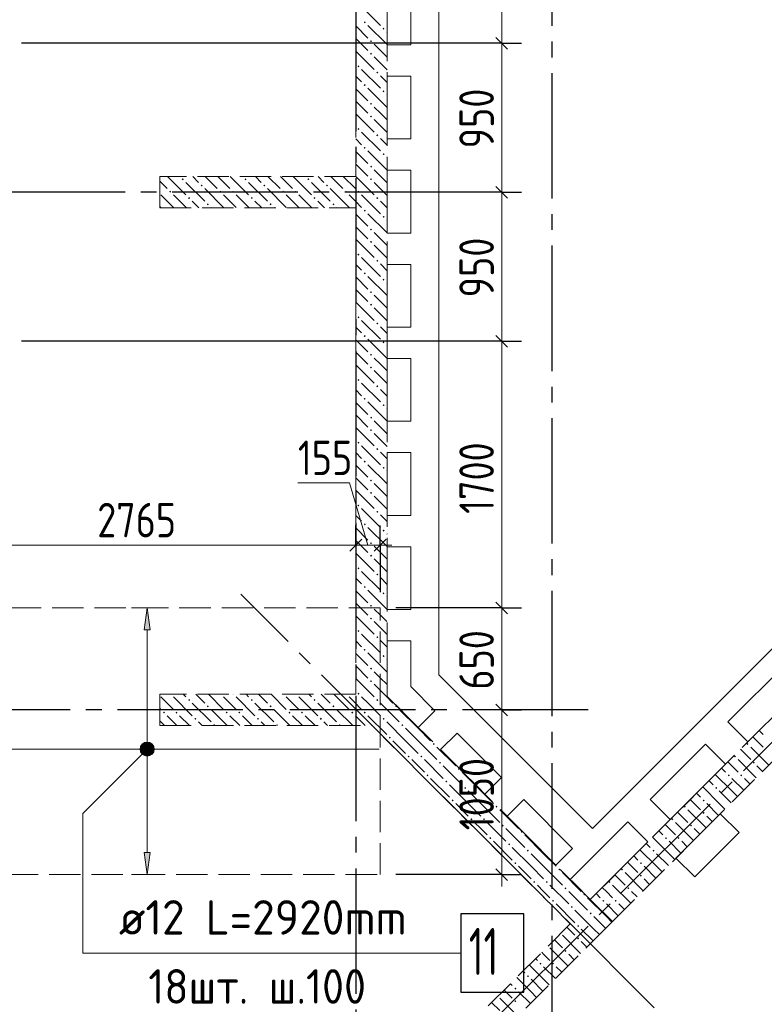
# Model space of a CAD drawing. Header units: millimetres. Extents: x 0 to 43617, y 0 to 59400.
# Tile 23 of 36: x 19681 to 24428, y 30553 to 36830. Entities that reach past the tile are written whole.
import ezdxf

# ---------------------------------------------------------------- set-up
doc = ezdxf.new("R2010")
doc.units = ezdxf.units.MM
doc.linetypes.add('______2', pattern=[270, 200, -70])
doc.linetypes.add('______5', pattern=[1100, 800, -100, 100, -100])
for name, color, linetype, lineweight in [('Standard', 7, 'Continuous', 25), ('ДОП Верх по У', 7, 'Continuous', 25), ('Оси', 40, '______5', 18), ('Позиционная метка номер позиции', 7, 'Continuous', 13), ('Примечания', 7, 'Continuous', 25)]:
    doc.layers.add(name, color=color, linetype=linetype, lineweight=lineweight)
doc.layers.add('ЖБ Перекрытие верхний уровень', color=7, linetype='Continuous', lineweight=25, true_color=0xe0e0ff)
doc.layers.add('ЖБ Стена верхний уровень', color=7, linetype='Continuous', lineweight=25, true_color=0x006e00)
doc.styles.add('GOST 2.304-81', font='txt')
doc.styles.add('ISOCPEUR', font='txt')

msp = doc.modelspace()

# ---------------------------------------------------------------- hatches: boundary and pattern name
at = {"layer": 'ДОП Верх по У', "linetype": 'Continuous', "lineweight": 13, "transparency": 33554687}
for points in [[(20514, 32940), (20494, 33080), (20474, 32940)], [(20461.7, 32198.7), (20526.2, 32198.7), (20512.7, 32212.2)], [(20461.7, 32198.7), (20512.7, 32212.2), (20475.3, 32212.2)], [(20475.3, 32212.2), (20512.7, 32212.2), (20494, 32217.5)], [(20456.5, 32180), (20531.5, 32180), (20526.2, 32198.7)], [(20456.5, 32180), (20526.2, 32198.7), (20461.7, 32198.7)], [(20461.7, 32161.2), (20531.5, 32180), (20456.5, 32180)], [(20461.7, 32161.2), (20526.2, 32161.2), (20531.5, 32180)], [(20475.3, 32147.8), (20526.2, 32161.2), (20461.7, 32161.2)], [(20475.3, 32147.8), (20512.7, 32147.8), (20526.2, 32161.2)], [(20512.7, 32147.8), (20475.3, 32147.8), (20494, 32142.5)]]:
    msp.add_hatch(color=7, dxfattribs=at).paths.add_polyline_path(points)
msp.add_hatch(color=7, dxfattribs=at).paths.add_polyline_path([(20514, 31520), (20494, 31380), (20474, 31520)], flags=16)
at = {"layer": 'ЖБ Стена верхний уровень', "linetype": 'Continuous', "lineweight": 18, "transparency": 33554687}
for points in [[(21874.5, 36813.1), (21881, 36819.6), (21887.5, 36813.1), (21881, 36806.6)], [(21994.5, 36773.1), (22001, 36779.6), (22007.5, 36773.1), (22001, 36766.6)], [(21914.5, 36693.1), (21921, 36699.6), (21927.4, 36693.1), (21921, 36686.6)], [(21914.5, 36613.1), (21921, 36619.6), (21927.4, 36613.1), (21921, 36606.6)], [(21834.5, 36533.1), (21840.9, 36539.6), (21847.4, 36533.1), (21840.9, 36526.6)], [(21954.4, 36493.1), (21960.9, 36499.6), (21967.4, 36493.1), (21960.9, 36486.6)], [(21874.5, 36413.1), (21881, 36419.6), (21887.5, 36413.1), (21881, 36406.6)], [(21994.5, 36373.1), (22001, 36379.6), (22007.5, 36373.1), (22001, 36366.6)], [(21914.5, 36293.1), (21921, 36299.6), (21927.4, 36293.1), (21921, 36286.6)], [(21914.5, 36213.1), (21921, 36219.6), (21927.4, 36213.1), (21921, 36206.6)], [(21834.5, 36133.1), (21840.9, 36139.6), (21847.4, 36133.1), (21840.9, 36126.6)], [(21954.4, 36093.1), (21960.9, 36099.6), (21967.4, 36093.1), (21960.9, 36086.6)], [(21874.5, 36013.1), (21881, 36019.6), (21887.5, 36013.1), (21881, 36006.6)], [(21994.5, 35973.1), (22001, 35979.6), (22007.5, 35973.1), (22001, 35966.6)], [(21914.5, 35893.1), (21921, 35899.6), (21927.4, 35893.1), (21921, 35886.6)], [(20714.5, 35813.1), (20721, 35819.6), (20727.4, 35813.1), (20721, 35806.6)], [(20834.5, 35773.1), (20840.9, 35779.6), (20847.4, 35773.1), (20840.9, 35766.6)], [(21114.5, 35813.1), (21121, 35819.6), (21127.4, 35813.1), (21121, 35806.6)], [(21234.5, 35773.1), (21240.9, 35779.6), (21247.4, 35773.1), (21240.9, 35766.6)], [(21514.5, 35813.1), (21521, 35819.6), (21527.4, 35813.1), (21521, 35806.6)], [(21634.5, 35773.1), (21640.9, 35779.6), (21647.4, 35773.1), (21640.9, 35766.6)], [(21914.5, 35813.1), (21921, 35819.6), (21927.4, 35813.1), (21921, 35806.6)], [(20634.5, 35733.1), (20640.9, 35739.6), (20647.4, 35733.1), (20640.9, 35726.6)], [(20954.4, 35733.1), (20960.9, 35739.6), (20967.4, 35733.1), (20960.9, 35726.6)], [(21034.5, 35733.1), (21040.9, 35739.6), (21047.4, 35733.1), (21040.9, 35726.6)], [(21354.4, 35733.1), (21360.9, 35739.6), (21367.4, 35733.1), (21360.9, 35726.6)], [(21434.5, 35733.1), (21440.9, 35739.6), (21447.4, 35733.1), (21440.9, 35726.6)], [(21754.4, 35733.1), (21760.9, 35739.6), (21767.4, 35733.1), (21760.9, 35726.6)], [(21834.5, 35733.1), (21840.9, 35739.6), (21847.4, 35733.1), (21840.9, 35726.6)], [(20754.4, 35693.1), (20760.9, 35699.6), (20767.4, 35693.1), (20760.9, 35686.6)], [(20874.5, 35653.1), (20881, 35659.6), (20887.5, 35653.1), (20881, 35646.6)], [(21154.4, 35693.1), (21160.9, 35699.6), (21167.4, 35693.1), (21160.9, 35686.6)], [(21274.5, 35653.1), (21281, 35659.6), (21287.5, 35653.1), (21281, 35646.6)], [(21554.4, 35693.1), (21560.9, 35699.6), (21567.4, 35693.1), (21560.9, 35686.6)], [(21674.5, 35653.1), (21681, 35659.6), (21687.5, 35653.1), (21681, 35646.6)], [(21954.4, 35693.1), (21960.9, 35699.6), (21967.4, 35693.1), (21960.9, 35686.6)], [(21874.5, 35613.1), (21881, 35619.6), (21887.5, 35613.1), (21881, 35606.6)], [(21994.5, 35573.1), (22001, 35579.6), (22007.5, 35573.1), (22001, 35566.6)], [(21914.5, 35493.1), (21921, 35499.6), (21927.4, 35493.1), (21921, 35486.6)], [(21914.5, 35413.1), (21921, 35419.6), (21927.4, 35413.1), (21921, 35406.6)], [(21834.5, 35333.1), (21840.9, 35339.6), (21847.4, 35333.1), (21840.9, 35326.6)], [(21954.4, 35293.1), (21960.9, 35299.6), (21967.4, 35293.1), (21960.9, 35286.6)], [(21874.5, 35213.1), (21881, 35219.6), (21887.5, 35213.1), (21881, 35206.6)], [(21994.5, 35173.1), (22001, 35179.6), (22007.5, 35173.1), (22001, 35166.6)], [(21914.5, 35093.1), (21921, 35099.6), (21927.4, 35093.1), (21921, 35086.6)], [(21914.5, 35013.1), (21921, 35019.6), (21927.4, 35013.1), (21921, 35006.6)], [(21834.5, 34933.1), (21840.9, 34939.6), (21847.4, 34933.1), (21840.9, 34926.6)], [(21954.4, 34893.1), (21960.9, 34899.6), (21967.4, 34893.1), (21960.9, 34886.6)], [(21874.5, 34813.1), (21881, 34819.6), (21887.5, 34813.1), (21881, 34806.6)], [(21994.5, 34773.1), (22001, 34779.6), (22007.5, 34773.1), (22001, 34766.6)], [(21914.5, 34693.1), (21921, 34699.6), (21927.4, 34693.1), (21921, 34686.6)], [(21914.5, 34613.1), (21921, 34619.6), (21927.4, 34613.1), (21921, 34606.6)], [(21834.5, 34533.1), (21840.9, 34539.6), (21847.4, 34533.1), (21840.9, 34526.6)], [(21954.4, 34493.1), (21960.9, 34499.6), (21967.4, 34493.1), (21960.9, 34486.6)], [(21874.5, 34413.1), (21881, 34419.6), (21887.5, 34413.1), (21881, 34406.6)], [(21994.5, 34373.1), (22001, 34379.6), (22007.5, 34373.1), (22001, 34366.6)], [(21914.5, 34293.1), (21921, 34299.6), (21927.4, 34293.1), (21921, 34286.6)], [(21914.5, 34213.1), (21921, 34219.6), (21927.4, 34213.1), (21921, 34206.6)], [(21834.5, 34133.1), (21840.9, 34139.6), (21847.4, 34133.1), (21840.9, 34126.6)], [(21954.4, 34093.1), (21960.9, 34099.6), (21967.4, 34093.1), (21960.9, 34086.6)], [(21874.5, 34013.1), (21881, 34019.6), (21887.5, 34013.1), (21881, 34006.6)], [(21994.5, 33973.1), (22001, 33979.6), (22007.5, 33973.1), (22001, 33966.6)], [(21914.5, 33893.1), (21921, 33899.6), (21927.4, 33893.1), (21921, 33886.6)], [(21914.5, 33813.1), (21921, 33819.6), (21927.4, 33813.1), (21921, 33806.6)], [(21834.5, 33733.1), (21840.9, 33739.6), (21847.4, 33733.1), (21840.9, 33726.6)], [(21954.4, 33693.1), (21960.9, 33699.6), (21967.4, 33693.1), (21960.9, 33686.6)], [(21874.5, 33613.1), (21881, 33619.6), (21887.5, 33613.1), (21881, 33606.6)], [(21994.5, 33573.1), (22001, 33579.6), (22007.5, 33573.1), (22001, 33566.6)], [(21914.5, 33493.1), (21921, 33499.6), (21927.4, 33493.1), (21921, 33486.6)], [(21914.5, 33413.1), (21921, 33419.6), (21927.4, 33413.1), (21921, 33406.6)], [(21834.5, 33333.1), (21840.9, 33339.6), (21847.4, 33333.1), (21840.9, 33326.6)], [(21954.4, 33293.1), (21960.9, 33299.6), (21967.4, 33293.1), (21960.9, 33286.6)], [(21874.5, 33213.1), (21881, 33219.6), (21887.5, 33213.1), (21881, 33206.6)], [(21994.5, 33173.1), (22001, 33179.6), (22007.5, 33173.1), (22001, 33166.6)], [(21914.5, 33093.1), (21921, 33099.6), (21927.4, 33093.1), (21921, 33086.6)], [(21914.5, 33013.1), (21921, 33019.6), (21927.4, 33013.1), (21921, 33006.6)], [(21834.5, 32933.1), (21840.9, 32939.6), (21847.4, 32933.1), (21840.9, 32926.6)], [(21954.4, 32893.1), (21960.9, 32899.6), (21967.4, 32893.1), (21960.9, 32886.6)], [(21874.5, 32813.1), (21881, 32819.6), (21887.5, 32813.1), (21881, 32806.6)], [(21994.5, 32773.1), (22001, 32779.6), (22007.5, 32773.1), (22001, 32766.6)], [(21914.5, 32693.1), (21921, 32699.6), (21927.4, 32693.1), (21921, 32686.6)], [(21914.5, 32613.1), (21921, 32619.6), (21927.4, 32613.1), (21921, 32606.6)], [(20644.3, 32530), (20640.9, 32526.6), (20637.6, 32530)], [(20964.3, 32530), (20960.9, 32526.6), (20957.6, 32530)], [(21044.3, 32530), (21040.9, 32526.6), (21037.6, 32530)], [(21364.3, 32530), (21360.9, 32526.6), (21357.6, 32530)], [(21444.3, 32530), (21440.9, 32526.6), (21437.6, 32530)], [(21764.3, 32530), (21760.9, 32526.6), (21757.6, 32530)], [(21834.5, 32533.1), (21840.9, 32539.6), (21847.4, 32533.1), (21840.9, 32526.6)], [(20754.4, 32493.1), (20760.9, 32499.6), (20767.4, 32493.1), (20760.9, 32486.6)], [(20874.5, 32453.1), (20881, 32459.6), (20887.5, 32453.1), (20881, 32446.6)], [(21154.4, 32493.1), (21160.9, 32499.6), (21167.4, 32493.1), (21160.9, 32486.6)], [(21274.5, 32453.1), (21281, 32459.6), (21287.5, 32453.1), (21281, 32446.6)], [(21554.4, 32493.1), (21560.9, 32499.6), (21567.4, 32493.1), (21560.9, 32486.6)], [(21674.5, 32453.1), (21681, 32459.6), (21687.5, 32453.1), (21681, 32446.6)], [(21954.4, 32493.1), (21960.9, 32499.6), (21967.4, 32493.1), (21967.1, 32492.8), (21958.4, 32489.2)], [(21967.1, 32492.8), (21960.9, 32486.6), (21958.4, 32489.2)], [(22074.5, 32453.1), (22080.8, 32459.5), (22087.3, 32453), (22081, 32446.6)], [(20594.5, 32413.1), (20601, 32419.6), (20607.5, 32413.1), (20601, 32406.6)], [(20674.5, 32413.1), (20681, 32419.6), (20687.5, 32413.1), (20681, 32406.6)], [(20994.5, 32413.1), (21001, 32419.6), (21007.5, 32413.1), (21001, 32406.6)], [(21074.5, 32413.1), (21081, 32419.6), (21087.5, 32413.1), (21081, 32406.6)], [(21394.5, 32413.1), (21401, 32419.6), (21407.5, 32413.1), (21401, 32406.6)], [(21474.5, 32413.1), (21481, 32419.6), (21487.5, 32413.1), (21481, 32406.6)], [(21794.5, 32413.1), (21801, 32419.6), (21807.5, 32413.1), (21801, 32406.6)], [(21874.5, 32413.1), (21881, 32419.6), (21887.5, 32413.1), (21881, 32406.6)], [(20794.5, 32373.1), (20801, 32379.6), (20807.5, 32373.1), (20801, 32366.6)], [(20914.5, 32333.1), (20921, 32339.6), (20927.4, 32333.1), (20924.3, 32330), (20917.6, 32330)], [(21194.5, 32373.1), (21201, 32379.6), (21207.5, 32373.1), (21201, 32366.6)], [(21314.5, 32333.1), (21321, 32339.6), (21327.4, 32333.1), (21324.3, 32330), (21317.6, 32330)], [(21594.5, 32373.1), (21601, 32379.6), (21607.5, 32373.1), (21601, 32366.6)], [(21714.5, 32333.1), (21721, 32339.6), (21727.4, 32333.1), (21724.3, 32330), (21717.6, 32330)], [(21994.5, 32373.1), (22001, 32379.6), (22007.5, 32373.1), (22001, 32366.6)], [(22114.5, 32333.1), (22121, 32339.6), (22127.4, 32333.1), (22121, 32326.6)], [(22034.5, 32253.1), (22040.9, 32259.6), (22047.4, 32253.1), (22040.9, 32246.6)], [(22314.5, 32213.1), (22320.8, 32219.5), (22327.3, 32213), (22321, 32206.6)], [(24314.5, 32213.1), (24321, 32219.6), (24327.4, 32213.1), (24321, 32206.6)], [(22154.4, 32133.1), (22160.9, 32139.6), (22167.4, 32133.1), (22160.9, 32126.6)], [(22234.5, 32133.1), (22240.9, 32139.6), (22247.4, 32133.1), (22240.9, 32126.6)], [(24234.5, 32133.1), (24240.9, 32139.6), (24247.4, 32133.1), (24240.9, 32126.6)], [(22354.4, 32093.1), (22360.9, 32099.6), (22367.4, 32093.1), (22360.9, 32086.6)], [(24354.4, 32093.1), (24360.9, 32099.6), (24367.4, 32093.1), (24360.9, 32086.6)], [(22274.5, 32013.1), (22281, 32019.6), (22287.5, 32013.1), (22281, 32006.6)], [(22474.5, 32053.1), (22480.8, 32059.5), (22487.3, 32053), (22481, 32046.6)], [(24194.5, 32013.1), (24201, 32019.6), (24207.5, 32013.1), (24201, 32006.6)], [(24274.5, 32013.1), (24281, 32019.6), (24287.5, 32013.1), (24281, 32006.6)], [(22394.5, 31973.1), (22401, 31979.6), (22407.5, 31973.1), (22401, 31966.6)], [(22514.5, 31933.1), (22521, 31939.6), (22527.4, 31933.1), (22521, 31926.6)], [(24114.5, 31933.1), (24121, 31939.6), (24127.4, 31933.1), (24121, 31926.6)], [(22434.5, 31853.1), (22440.9, 31859.6), (22447.4, 31853.1), (22440.9, 31846.6)], [(24034.5, 31853.1), (24040.9, 31859.6), (24047.4, 31853.1), (24040.9, 31846.6)], [(22714.5, 31813.1), (22720.8, 31819.5), (22727.3, 31813), (22721, 31806.6)], [(23914.5, 31813.1), (23921, 31819.6), (23927.4, 31813.1), (23921, 31806.6)], [(24034.5, 31773.1), (24040.9, 31779.6), (24047.4, 31773.1), (24040.9, 31766.6)], [(22554.4, 31733.1), (22560.9, 31739.6), (22567.4, 31733.1), (22560.9, 31726.6)], [(22634.5, 31733.1), (22640.9, 31739.6), (22647.4, 31733.1), (22640.9, 31726.6)], [(22754.4, 31693.1), (22760.9, 31699.6), (22767.4, 31693.1), (22760.9, 31686.6)], [(23834.5, 31733.1), (23840.9, 31739.6), (23847.4, 31733.1), (23840.9, 31726.6)], [(23954.4, 31693.1), (23960.9, 31699.6), (23967.4, 31693.1), (23960.9, 31686.6)], [(22874.5, 31653.1), (22880.8, 31659.5), (22887.3, 31653), (22881, 31646.6)], [(22674.5, 31613.1), (22681, 31619.6), (22687.5, 31613.1), (22681, 31606.6)], [(22794.5, 31573.1), (22801, 31579.6), (22807.5, 31573.1), (22801, 31566.6)], [(23794.5, 31613.1), (23801, 31619.6), (23807.5, 31613.1), (23801, 31606.6)], [(23874.5, 31613.1), (23881, 31619.6), (23887.5, 31613.1), (23881, 31606.6)], [(22914.5, 31533.1), (22921, 31539.6), (22927.4, 31533.1), (22921, 31526.6)], [(23714.5, 31533.1), (23721, 31539.6), (23727.4, 31533.1), (23721, 31526.6)], [(22834.5, 31453.1), (22840.9, 31459.6), (22847.4, 31453.1), (22840.9, 31446.6)], [(23634.5, 31453.1), (23640.9, 31459.6), (23647.4, 31453.1), (23640.9, 31446.6)], [(23114.5, 31413.1), (23120.8, 31419.5), (23127.3, 31413), (23121, 31406.6)], [(23514.5, 31413.1), (23521, 31419.6), (23527.4, 31413.1), (23521, 31406.6)], [(22954.4, 31333.1), (22960.9, 31339.6), (22967.4, 31333.1), (22960.9, 31326.6)], [(23034.5, 31333.1), (23040.9, 31339.6), (23047.4, 31333.1), (23040.9, 31326.6)], [(23434.5, 31333.1), (23440.9, 31339.6), (23447.4, 31333.1), (23440.9, 31326.6)], [(23634.5, 31373.1), (23640.9, 31379.6), (23647.4, 31373.1), (23640.9, 31366.6)], [(23154.4, 31293.1), (23160.9, 31299.6), (23167.4, 31293.1), (23160.9, 31286.6)], [(23274.5, 31253.1), (23280.8, 31259.5), (23287.3, 31253), (23281, 31246.6)], [(23554.4, 31293.1), (23560.9, 31299.6), (23567.4, 31293.1), (23560.9, 31286.6)], [(23074.5, 31213.1), (23081, 31219.6), (23087.5, 31213.1), (23081, 31206.6)], [(23394.5, 31213.1), (23401, 31219.6), (23407.5, 31213.1), (23401, 31206.6)], [(23474.5, 31213.1), (23481, 31219.6), (23487.5, 31213.1), (23481, 31206.6)], [(23194.5, 31173.1), (23201, 31179.6), (23207.5, 31173.1), (23201, 31166.6)], [(23314.5, 31133.1), (23321, 31139.6), (23327.4, 31133.1), (23321, 31126.6)], [(23234.5, 31053.1), (23240.9, 31059.6), (23247.4, 31053.1), (23240.9, 31046.6)], [(23234.5, 30973.1), (23240.9, 30979.6), (23247.4, 30973.1), (23240.9, 30966.6)], [(23154.4, 30893.1), (23160.9, 30899.6), (23167.4, 30893.1), (23160.9, 30886.6)], [(22994.5, 30813.1), (23001, 30819.6), (23007.5, 30813.1), (23001, 30806.6)], [(23074.5, 30813.1), (23081, 30819.6), (23087.5, 30813.1), (23081, 30806.6)], [(22914.5, 30733.1), (22921, 30739.6), (22927.4, 30733.1), (22921, 30726.6)], [(22834.5, 30653.1), (22840.9, 30659.6), (22847.4, 30653.1), (22840.9, 30646.6)], [(22834.5, 30573.1), (22840.9, 30579.6), (22847.4, 30573.1), (22840.9, 30566.6)]]:
    msp.add_hatch(color=7, dxfattribs=at).paths.add_polyline_path(points, flags=16)
at = {"layer": 'Позиционная метка номер позиции', "linetype": 'Continuous', "lineweight": 13, "transparency": 33554687}
for points in [[(20525.8, 32148.2), (20462.2, 32211.8), (20450.7, 32191.4)], [(20537.3, 32168.5), (20482.5, 32223.3), (20462.2, 32211.8)], [(20537.3, 32168.5), (20462.2, 32211.8), (20525.8, 32148.2)], [(20537.3, 32191.4), (20505.5, 32223.3), (20482.5, 32223.3)], [(20537.3, 32191.4), (20482.5, 32223.3), (20537.3, 32168.5)], [(20505.5, 32223.3), (20537.3, 32191.4), (20525.8, 32211.8)], [(20525.8, 32148.2), (20450.7, 32191.4), (20505.5, 32136.7)], [(20505.5, 32136.7), (20450.7, 32191.4), (20450.7, 32168.5)], [(20505.5, 32136.7), (20450.7, 32168.5), (20482.5, 32136.7)], [(20482.5, 32136.7), (20450.7, 32168.5), (20462.2, 32148.2)]]:
    msp.add_hatch(color=7, dxfattribs=at).paths.add_polyline_path(points)

# ---------------------------------------------------------------- linework, layer by layer
at = {"layer": 'Standard', "color": 7, "linetype": 'Continuous', "lineweight": 13, "transparency": 33554687}
for p, q in [((22754, 36680), (22754, 37570)), ((22754, 35730), (22754, 36680)), ((22754, 34780), (22754, 35730)), ((22754, 33080), (22754, 34780)), ((21782.8, 33877), (21454.5, 33877)), ((21901.5, 33480), (21782.8, 33877)), ((21824, 33480), (19059, 33480)), ((21979, 33480), (21824, 33480)), ((21979, 33480), (22054, 33480)), ((22754, 32430), (22754, 33080)), ((22754, 31380), (22754, 31305))]:
    msp.add_line(p, q, dxfattribs=at)
at = {"layer": 'Standard', "color": 251, "linetype": 'Continuous', "lineweight": -3, "true_color": 0x656565, "transparency": 33554687}
for p, q in [((22754, 36680), (22629, 36680)), ((22754, 36680), (22879, 36680)), ((22754, 35730), (22629, 35730)), ((22754, 35730), (22879, 35730)), ((22754, 34780), (22629, 34780)), ((22754, 34780), (22879, 34780)), ((21824, 33480), (21824, 33605)), ((21979, 33480), (21979, 33605)), ((21824, 33480), (21824, 33355)), ((21824, 33480), (21824, 33480)), ((21979, 33480), (21979, 33355)), ((21979, 33480), (21979, 33180)), ((22754, 33080), (22629, 33080)), ((22754, 33080), (22879, 33080)), ((22754, 32430), (22629, 32430)), ((22754, 32430), (22879, 32430)), ((22754, 32430), (22754, 32430)), ((22754, 31380), (22079, 31380)), ((22754, 31380), (22629, 31380)), ((22754, 31380), (22879, 31380))]:
    msp.add_line(p, q, dxfattribs=at)
at = {"layer": 'Standard', "color": 7, "linetype": 'Continuous', "lineweight": 25, "transparency": 33554687}
for p, q in [((22791.5, 36642.5), (22716.5, 36717.5)), ((22791.5, 35692.5), (22716.5, 35767.5)), ((22791.5, 34742.5), (22716.5, 34817.5)), ((21861.5, 33517.5), (21786.5, 33442.5)), ((22016.5, 33517.5), (21941.5, 33442.5)), ((22791.5, 33042.5), (22716.5, 33117.5)), ((22791.5, 32392.5), (22716.5, 32467.5)), ((22791.5, 31342.5), (22716.5, 31417.5))]:
    msp.add_line(p, q, dxfattribs=at)
at = {"layer": 'Standard', "color": 251, "linetype": 'Continuous', "lineweight": -3, "true_color": 0x656565, "transparency": 33554687}
for points in [[(22754, 36680), (22737, 36680), (22737, 36680), (22737, 36680), (22737, 36680), (22737, 36680), (22737, 36680), (22737, 36680), (22737, 36680), (22737, 36680), (22737, 36680), (19694, 36680)], [(22754, 35730), (22737, 35730), (22737, 35730), (22737, 35730), (22737, 35730), (22737, 35730), (22737, 35730), (22737, 35730), (22737, 35730), (22737, 35730), (22737, 35730), (22737, 35730), (22737, 35730), (22454, 35730)], [(22754, 34780), (22737, 34780), (22737, 34780), (22737, 34780), (22737, 34780), (22737, 34780), (22737, 34780), (22737, 34780), (22737, 34780), (22737, 34780), (22737, 34780), (22737, 34780), (22737, 34780), (22737, 34780), (22737, 34780), (19694, 34780)], [(22754, 33080), (22737, 33080), (22737, 33080), (22737, 33080), (22737, 33080), (22737, 33080), (22737, 33080), (22737, 33080), (22737, 33080), (22737, 33080), (22737, 33080), (22737, 33080), (22737, 33080), (22737, 33080), (22737, 33080), (22737, 33080), (22737, 33080), (22079, 33080)]]:
    msp.add_lwpolyline(points, dxfattribs=at)
at = {"layer": 'Standard', "color": 7, "linetype": 'Continuous', "lineweight": 13, "transparency": 33554687}
msp.add_lwpolyline([(22754, 31380), (22754, 31608.9), (22754, 31608.9), (22754, 32180.3), (22754, 32180.3), (22754, 32430)], dxfattribs=at)
at = {"layer": 'ДОП Верх по У', "color": 251, "linetype": 'Continuous', "lineweight": 13, "true_color": 0x494949, "transparency": 33554687}
for p, q in [((20494, 33080), (20394, 33080)), ((20494, 33080), (20474, 32940)), ((20514, 32940), (20494, 33080)), ((20494, 33080), (20594, 33080)), ((20494, 33080), (20494, 33080)), ((20474, 32940), (20514, 32940)), ((20494, 32210), (20494, 32940)), ((20456.5, 32180), (20456.5, 32180)), ((20494, 31520), (20494, 32150)), ((20531.5, 32180), (20531.5, 32180)), ((20494, 31380), (20474, 31520)), ((20474, 31520), (20514, 31520)), ((20514, 31520), (20494, 31380)), ((20494, 31380), (20394, 31380)), ((20494, 31380), (20594, 31380)), ((20494, 31380), (20494, 31380))]:
    msp.add_line(p, q, dxfattribs=at)
at = {"layer": 'ДОП Верх по У', "color": 7, "linetype": 'Continuous', "lineweight": 18, "transparency": 33554687}
msp.add_line((19065, 32180), (21973, 32180), dxfattribs=at)
at = {"layer": 'ДОП Верх по У', "color": 7, "linetype": 'Continuous', "lineweight": 13, "transparency": 33554687}
msp.add_line((20294, 30880), (22380, 30880), dxfattribs=at)
at = {"layer": 'ДОП Верх по У', "color": 7, "linetype": 'Continuous', "lineweight": 25, "transparency": 33554687}
msp.add_lwpolyline([(22494, 30630), (22894, 30630), (22894, 31130), (22494, 31130), (22494, 30630)], dxfattribs=at)
at = {"layer": 'ДОП Верх по У', "color": 251, "linetype": 'Continuous', "lineweight": 13, "true_color": 0x494949, "transparency": 33554687}
msp.add_circle((20494, 32180), 37.5, dxfattribs=at)
at = {"layer": 'ЖБ Перекрытие верхний уровень', "color": 7, "linetype": 'Continuous', "lineweight": 18, "transparency": 33554687}
for p, q in [((22354, 32653), (22354, 41910)), ((22024, 36670), (22024, 37070)), ((22174, 37070), (22174, 36670)), ((22174, 36670), (22024, 36670)), ((22024, 36070), (22024, 36470)), ((22024, 36470), (22174, 36470)), ((22174, 36470), (22174, 36070)), ((22174, 36070), (22024, 36070)), ((22024, 35470), (22024, 35870)), ((22024, 35870), (22174, 35870)), ((22174, 35870), (22174, 35470)), ((22174, 35470), (22024, 35470)), ((22024, 34870), (22024, 35270)), ((22024, 35270), (22174, 35270)), ((22174, 35270), (22174, 34870)), ((22174, 34870), (22024, 34870)), ((22024, 34670), (22174, 34670)), ((22024, 34270), (22024, 34670)), ((22174, 34670), (22174, 34270)), ((26141.2, 34483.3), (23332.5, 31674.5)), ((22174, 34270), (22024, 34270)), ((22024, 34070), (22174, 34070)), ((22024, 33670), (22024, 34070)), ((22174, 34070), (22174, 33670)), ((22174, 33670), (22024, 33670)), ((22024, 33070), (22024, 33470)), ((22024, 33470), (22174, 33470)), ((22174, 33470), (22174, 33070)), ((22174, 33070), (22024, 33070)), ((22024, 32516.4), (22024, 32870)), ((22024, 32870), (22174, 32870)), ((22174, 32870), (22174, 32578.5)), ((24195.2, 32353.4), (24585.6, 32743.8)), ((23332.5, 31674.5), (22354, 32653)), ((22174, 32578.5), (22328.4, 32424.1)), ((24712.9, 32616.5), (24322.4, 32226.1)), ((22222.3, 32318), (22024, 32516.4)), ((22328.4, 32424.1), (22222.3, 32318)), ((24322.4, 32226.1), (24195.2, 32353.4)), ((22363.8, 32176.6), (22469.8, 32282.7)), ((22469.8, 32282.7), (22752.7, 31999.8)), ((23700.2, 31858.4), (24053.7, 32212)), ((24053.7, 32212), (24181, 32084.7)), ((22646.6, 31893.8), (22363.8, 32176.6)), ((24181, 32084.7), (23827.5, 31731.1)), ((22752.7, 31999.8), (22646.6, 31893.8)), ((22788, 31752.3), (22894.1, 31858.4)), ((22894.1, 31858.4), (23205.2, 31547.3)), ((23827.5, 31731.1), (23700.2, 31858.4)), ((24147.2, 31768), (23864.3, 31485.1)), ((24267.4, 31647.8), (24147.2, 31768)), ((23099.2, 31441.2), (22788, 31752.3)), ((23191.1, 31349.3), (23558.8, 31717)), ((23558.8, 31717), (23686, 31589.7)), ((23984.5, 31364.9), (24267.4, 31647.8)), ((23686, 31589.7), (23318.4, 31222)), ((23205.2, 31547.3), (23099.2, 31441.2)), ((23864.3, 31485.1), (23984.5, 31364.9)), ((23318.4, 31222), (23191.1, 31349.3))]:
    msp.add_line(p, q, dxfattribs=at)
at = {"layer": 'ЖБ Стена верхний уровень', "color": 251, "linetype": '______2', "lineweight": 13, "true_color": 0x656565, "transparency": 33554687}
for p, q in [((21824, 42220), (21824, 35830)), ((22024, 32516.4), (22024, 42220)), ((21824, 35830), (20574, 35830)), ((20574, 35830), (20574, 35630)), ((20574, 35630), (21824, 35630)), ((21824, 35630), (21824, 32530)), ((21824, 32530), (20574, 32530)), ((20574, 32530), (20574, 32330)), ((23459.8, 31080.6), (22024, 32516.4)), ((24619.4, 32523.1), (23318.4, 31222)), ((20574, 32330), (21927.5, 32330)), ((21927.5, 32330), (23191.1, 31066.4)), ((23459.8, 31080.6), (24619.4, 32240.2)), ((23318.4, 31222), (23459.8, 31080.6)), ((23318.4, 30939.2), (23459.8, 31080.6)), ((23191.1, 31066.4), (17435.2, 25310.6)), ((17562.5, 25183.3), (23318.4, 30939.2))]:
    msp.add_line(p, q, dxfattribs=at)
at = {"layer": 'ЖБ Стена верхний уровень', "color": 9, "linetype": 'Continuous', "lineweight": 18, "true_color": 0xc7c7c7, "transparency": 33554687}
for p, q in [((21860.9, 36913.1), (21981, 36793.1)), ((21824, 36790.1), (21901, 36713.1)), ((21901, 36793.1), (22021, 36673.1)), ((22024, 36750.1), (22021, 36753.1)), ((21824, 36710.1), (21901, 36633.1)), ((21981, 36633.1), (21940.9, 36673.1)), ((21824, 36630.1), (21940.9, 36513.1)), ((22021, 36593.1), (21981, 36633.1)), ((21940.9, 36593.1), (22024, 36510.1)), ((21860.9, 36433.1), (21824, 36470.1)), ((21860.9, 36513.1), (21981, 36393.1)), ((21981, 36473.1), (22024, 36430.1)), ((21824, 36390.1), (21901, 36313.1)), ((21901, 36393.1), (22021, 36273.1)), ((22024, 36350.1), (22021, 36353.1)), ((21824, 36310.1), (21901, 36233.1)), ((21824, 36230.1), (21940.9, 36113.1)), ((21981, 36233.1), (21940.9, 36273.1)), ((22021, 36193.1), (21981, 36233.1)), ((21940.9, 36193.1), (22024, 36110.1)), ((21860.9, 36113.1), (21981, 35993.1)), ((21860.9, 36033.1), (21824, 36070.1)), ((21981, 36073.1), (22024, 36030.1)), ((21824, 35990.1), (21901, 35913.1)), ((21901, 35993.1), (22021, 35873.1)), ((21824, 35910.1), (21901, 35833.1)), ((22024, 35950.1), (22021, 35953.1)), ((21981, 35833.1), (21940.9, 35873.1)), ((20574, 35800.1), (20621, 35753.1)), ((20624.1, 35830), (20740.9, 35713.1)), ((20740.9, 35793.1), (20860.9, 35673.1)), ((20821, 35793.1), (20784.1, 35830)), ((20864.1, 35830), (20940.9, 35753.1)), ((20944.1, 35830), (21021, 35753.1)), ((21024.1, 35830), (21140.9, 35713.1)), ((21140.9, 35793.1), (21260.9, 35673.1)), ((21221, 35793.1), (21184.1, 35830)), ((21264.1, 35830), (21340.9, 35753.1)), ((21344.1, 35830), (21421, 35753.1)), ((21424.1, 35830), (21540.9, 35713.1)), ((21540.9, 35793.1), (21660.9, 35673.1)), ((21621, 35793.1), (21584.1, 35830)), ((21664.1, 35830), (21740.9, 35753.1)), ((21744.1, 35830), (21821, 35753.1)), ((21824, 35830.1), (21940.9, 35713.1)), ((21940.9, 35793.1), (22024, 35710.1)), ((22021, 35793.1), (21981, 35833.1)), ((20860.9, 35753.1), (20981, 35633.1)), ((21260.9, 35753.1), (21381, 35633.1)), ((21660.9, 35753.1), (21781, 35633.1)), ((20621, 35673.1), (20581, 35713.1)), ((20660.9, 35633.1), (20621, 35673.1)), ((20660.9, 35713.1), (20744.1, 35630)), ((20781, 35673.1), (20824.1, 35630)), ((21021, 35673.1), (20981, 35713.1)), ((21060.9, 35633.1), (21021, 35673.1)), ((21060.9, 35713.1), (21144.1, 35630)), ((21181, 35673.1), (21224.1, 35630)), ((21421, 35673.1), (21381, 35713.1)), ((21460.9, 35633.1), (21421, 35673.1)), ((21460.9, 35713.1), (21544.1, 35630)), ((21581, 35673.1), (21624.1, 35630)), ((21821, 35673.1), (21781, 35713.1)), ((21824, 35670.1), (21821, 35673.1)), ((21860.9, 35633.1), (21824, 35670.1)), ((21860.9, 35713.1), (21981, 35593.1)), ((21981, 35673.1), (22024, 35630.1)), ((20574, 35640.1), (20581, 35633.1)), ((20904.1, 35630), (20901, 35633.1)), ((21304.1, 35630), (21301, 35633.1)), ((21704.1, 35630), (21701, 35633.1)), ((21824, 35590.1), (21901, 35513.1)), ((21901, 35593.1), (22021, 35473.1)), ((22024, 35550.1), (22021, 35553.1)), ((21824, 35510.1), (21901, 35433.1)), ((21981, 35433.1), (21940.9, 35473.1)), ((21824, 35430.1), (21940.9, 35313.1)), ((22021, 35393.1), (21981, 35433.1)), ((21940.9, 35393.1), (22024, 35310.1)), ((21860.9, 35313.1), (21981, 35193.1)), ((21860.9, 35233.1), (21824, 35270.1)), ((21981, 35273.1), (22024, 35230.1)), ((21824, 35190.1), (21901, 35113.1)), ((21901, 35193.1), (22021, 35073.1)), ((22024, 35150.1), (22021, 35153.1)), ((21824, 35110.1), (21901, 35033.1)), ((21824, 35030.1), (21940.9, 34913.1)), ((21981, 35033.1), (21940.9, 35073.1)), ((22021, 34993.1), (21981, 35033.1)), ((21940.9, 34993.1), (22024, 34910.1)), ((21860.9, 34913.1), (21981, 34793.1)), ((21860.9, 34833.1), (21824, 34870.1)), ((21981, 34873.1), (22024, 34830.1)), ((21824, 34790.1), (21901, 34713.1)), ((21901, 34793.1), (22021, 34673.1)), ((22024, 34750.1), (22021, 34753.1)), ((21824, 34710.1), (21901, 34633.1)), ((21981, 34633.1), (21940.9, 34673.1)), ((21824, 34630.1), (21940.9, 34513.1)), ((21940.9, 34593.1), (22024, 34510.1)), ((22021, 34593.1), (21981, 34633.1)), ((21860.9, 34433.1), (21824, 34470.1)), ((21860.9, 34513.1), (21981, 34393.1)), ((21981, 34473.1), (22024, 34430.1)), ((21824, 34390.1), (21901, 34313.1)), ((21901, 34393.1), (22021, 34273.1)), ((22024, 34350.1), (22021, 34353.1)), ((21824, 34310.1), (21901, 34233.1)), ((21981, 34233.1), (21940.9, 34273.1)), ((21824, 34230.1), (21940.9, 34113.1)), ((22021, 34193.1), (21981, 34233.1)), ((21940.9, 34193.1), (22024, 34110.1)), ((21860.9, 34113.1), (21981, 33993.1)), ((21860.9, 34033.1), (21824, 34070.1)), ((21981, 34073.1), (22024, 34030.1)), ((21824, 33990.1), (21901, 33913.1)), ((21901, 33993.1), (22021, 33873.1)), ((21824, 33910.1), (21901, 33833.1)), ((22024, 33950.1), (22021, 33953.1)), ((21981, 33833.1), (21940.9, 33873.1)), ((22021, 33793.1), (21981, 33833.1)), ((21824, 33830.1), (21940.9, 33713.1)), ((21940.9, 33793.1), (22024, 33710.1)), ((21860.9, 33713.1), (21981, 33593.1)), ((21860.9, 33633.1), (21824, 33670.1)), ((21981, 33673.1), (22024, 33630.1)), ((21824, 33590.1), (21901, 33513.1)), ((21901, 33593.1), (22021, 33473.1)), ((22024, 33550.1), (22021, 33553.1)), ((21824, 33510.1), (21901, 33433.1)), ((21981, 33433.1), (21940.9, 33473.1)), ((21824, 33430.1), (21940.9, 33313.1)), ((21940.9, 33393.1), (22024, 33310.1)), ((22021, 33393.1), (21981, 33433.1)), ((21860.9, 33233.1), (21824, 33270.1)), ((21860.9, 33313.1), (21981, 33193.1)), ((21981, 33273.1), (22024, 33230.1)), ((21824, 33190.1), (21901, 33113.1)), ((21901, 33193.1), (22021, 33073.1)), ((22024, 33150.1), (22021, 33153.1)), ((21824, 33110.1), (21901, 33033.1)), ((21824, 33030.1), (21940.9, 32913.1)), ((21981, 33033.1), (21940.9, 33073.1)), ((22021, 32993.1), (21981, 33033.1)), ((21940.9, 32993.1), (22024, 32910.1)), ((21860.9, 32913.1), (21981, 32793.1)), ((21860.9, 32833.1), (21824, 32870.1)), ((21981, 32873.1), (22024, 32830.1)), ((21824, 32790.1), (21901, 32713.1)), ((21901, 32793.1), (22021, 32673.1)), ((21824, 32710.1), (21901, 32633.1)), ((22024, 32750.1), (22021, 32753.1)), ((21981, 32633.1), (21940.9, 32673.1)), ((21824, 32630.1), (21940.9, 32513.1)), ((21940.9, 32593.1), (22019.6, 32514.5)), ((22021, 32593.1), (21981, 32633.1)), ((20724.1, 32530), (20740.9, 32513.1)), ((20804.1, 32530), (20860.9, 32473.1)), ((20884.1, 32530), (20981, 32433.1)), ((21124.1, 32530), (21140.9, 32513.1)), ((21204.1, 32530), (21260.9, 32473.1)), ((21284.1, 32530), (21381, 32433.1)), ((21524.1, 32530), (21540.9, 32513.1)), ((21604.1, 32530), (21660.9, 32473.1)), ((21684.1, 32530), (21781, 32433.1)), ((22019.6, 32514.5), (22060.9, 32473.1)), ((20621, 32473.1), (20581, 32513.1)), ((20660.9, 32433.1), (20621, 32473.1)), ((20660.9, 32513.1), (20781, 32393.1)), ((20781, 32473.1), (20901, 32353.1)), ((21021, 32473.1), (20981, 32513.1)), ((21060.9, 32433.1), (21021, 32473.1)), ((21060.9, 32513.1), (21181, 32393.1)), ((21181, 32473.1), (21301, 32353.1)), ((21421, 32473.1), (21381, 32513.1)), ((21460.9, 32433.1), (21421, 32473.1)), ((21460.9, 32513.1), (21581, 32393.1)), ((21581, 32473.1), (21701, 32353.1)), ((21821, 32473.1), (21781, 32513.1)), ((21824, 32470.1), (21821, 32473.1)), ((21849.9, 32444.2), (21824, 32470.1)), ((21860.9, 32513.1), (21906.4, 32467.7)), ((21906.4, 32467.7), (21981, 32393.1)), ((21981, 32473.1), (22101, 32353.1)), ((20574, 32440.1), (20581, 32433.1)), ((20621, 32393.1), (20684.1, 32330)), ((20701, 32393.1), (20764.1, 32330)), ((21004.1, 32330), (20901, 32433.1)), ((21021, 32393.1), (21084.1, 32330)), ((21101, 32393.1), (21164.1, 32330)), ((21404.1, 32330), (21301, 32433.1)), ((21421, 32393.1), (21484.1, 32330)), ((21501, 32393.1), (21564.1, 32330)), ((21804.1, 32330), (21701, 32433.1)), ((21821, 32393.1), (21884.1, 32330)), ((21860.9, 32433.1), (21849.9, 32444.2)), ((21901, 32393.1), (22021, 32273.1)), ((22221, 32313.1), (22101, 32433.1)), ((20604.1, 32330), (20574, 32360.1)), ((20844.1, 32330), (20821, 32353.1)), ((21244.1, 32330), (21221, 32353.1)), ((21644.1, 32330), (21621, 32353.1)), ((22140.9, 32233.1), (22021, 32353.1)), ((22140.9, 32313.1), (22221, 32233.1)), ((22221, 32313.1), (22301, 32233.1)), ((24395.2, 32298.9), (24421, 32273.1)), ((22060.9, 32233.1), (22140.9, 32153.1)), ((22140.9, 32233.1), (22221, 32153.1)), ((22221, 32233.1), (22340.9, 32113.1)), ((24381, 32233.1), (24355.2, 32258.9)), ((24421, 32193.1), (24381, 32233.1)), ((22340.9, 32193.1), (22460.9, 32073.1)), ((24275.2, 32178.9), (24340.9, 32113.1)), ((24340.9, 32193.1), (24456.6, 32077.4)), ((22221, 32073.1), (22181, 32113.1)), ((22260.9, 32113.1), (22381, 31993.1)), ((24221, 32073.1), (24195.2, 32098.9)), ((24260.9, 32113.1), (24376.6, 31997.4)), ((22260.9, 32033.1), (22221, 32073.1)), ((22381, 32073.1), (22501, 31953.1)), ((22621, 31913.1), (22501, 32033.1)), ((24221, 31913.1), (24115.2, 32018.9)), ((24155.2, 32058.9), (24181, 32033.1)), ((24260.9, 32033.1), (24221, 32073.1)), ((24381, 32073.1), (24416.6, 32037.4)), ((22301, 31993.1), (22421, 31873.1)), ((22540.9, 31833.1), (22421, 31953.1)), ((24075.2, 31978.9), (24101, 31953.1)), ((24221, 31993.1), (24296.6, 31917.4)), ((24301, 31993.1), (24336.6, 31957.4)), ((22540.9, 31913.1), (22621, 31833.1)), ((22621, 31913.1), (22701, 31833.1)), ((23995.2, 31898.9), (24021, 31873.1)), ((24140.9, 31833.1), (24035.2, 31938.9)), ((24140.9, 31913.1), (24216.6, 31837.4)), ((24221, 31913.1), (24256.6, 31877.4)), ((22460.9, 31833.1), (22540.9, 31753.1)), ((22540.9, 31833.1), (22621, 31753.1)), ((22621, 31833.1), (22740.9, 31713.1)), ((23981, 31833.1), (23955.2, 31858.9)), ((24021, 31793.1), (23981, 31833.1)), ((24060.9, 31833.1), (24136.6, 31757.4)), ((24140.9, 31833.1), (24176.6, 31797.4)), ((22740.9, 31793.1), (22860.9, 31673.1)), ((23875.2, 31778.9), (23940.9, 31713.1)), ((23940.9, 31793.1), (24056.6, 31677.4)), ((22621, 31673.1), (22581, 31713.1)), ((22660.9, 31713.1), (22781, 31593.1)), ((23821, 31673.1), (23795.2, 31698.9)), ((23860.9, 31713.1), (23976.6, 31597.4)), ((24060.9, 31753.1), (24096.6, 31717.4)), ((22660.9, 31633.1), (22621, 31673.1)), ((22781, 31673.1), (22901, 31553.1)), ((23755.2, 31658.9), (23781, 31633.1)), ((23860.9, 31633.1), (23821, 31673.1)), ((23981, 31673.1), (24016.6, 31637.4)), ((22701, 31593.1), (22821, 31473.1)), ((23021, 31513.1), (22901, 31633.1)), ((23675.2, 31578.9), (23701, 31553.1)), ((23821, 31513.1), (23715.2, 31618.9)), ((23821, 31593.1), (23896.6, 31517.4)), ((23901, 31593.1), (23936.6, 31557.4)), ((22940.9, 31433.1), (22821, 31553.1)), ((22940.9, 31513.1), (23021, 31433.1)), ((23021, 31513.1), (23101, 31433.1)), ((23740.9, 31433.1), (23635.2, 31538.9)), ((23740.9, 31513.1), (23816.6, 31437.4)), ((23821, 31513.1), (23856.6, 31477.4)), ((23581, 31433.1), (23555.2, 31458.9)), ((23595.2, 31498.9), (23621, 31473.1)), ((22860.9, 31433.1), (22940.9, 31353.1)), ((22940.9, 31433.1), (23021, 31353.1)), ((23021, 31433.1), (23140.9, 31313.1)), ((23140.9, 31393.1), (23260.9, 31273.1)), ((23540.9, 31393.1), (23656.6, 31277.4)), ((23621, 31393.1), (23581, 31433.1)), ((23660.9, 31433.1), (23736.6, 31357.4)), ((23740.9, 31433.1), (23776.6, 31397.4)), ((23475.2, 31378.9), (23540.9, 31313.1)), ((23660.9, 31353.1), (23696.6, 31317.4)), ((23021, 31273.1), (22981, 31313.1)), ((23060.9, 31233.1), (23021, 31273.1)), ((23060.9, 31313.1), (23181, 31193.1)), ((23181, 31273.1), (23301, 31153.1)), ((23355.2, 31258.9), (23381, 31233.1)), ((23421, 31273.1), (23395.2, 31298.9)), ((23460.9, 31233.1), (23421, 31273.1)), ((23460.9, 31313.1), (23576.6, 31197.4)), ((23581, 31273.1), (23616.6, 31237.4)), ((23421, 31113.1), (23301, 31233.1)), ((23101, 31193.1), (23221, 31073.1)), ((23340.9, 31033.1), (23221, 31153.1)), ((23421, 31193.1), (23496.6, 31117.4)), ((23501, 31193.1), (23536.6, 31157.4)), ((23340.9, 31113.1), (23416.6, 31037.4)), ((23421, 31113.1), (23456.6, 31077.4)), ((23181, 31033.1), (23169.4, 31044.7)), ((23221, 30993.1), (23181, 31033.1)), ((23260.9, 31033.1), (23336.6, 30957.4)), ((23340.9, 31033.1), (23376.6, 30997.4)), ((23089.4, 30964.7), (23140.9, 30913.1)), ((23140.9, 30993.1), (23256.6, 30877.4)), ((23260.9, 30953.1), (23296.6, 30917.4)), ((23021, 30873.1), (23009.4, 30884.7)), ((23060.9, 30913.1), (23176.6, 30797.4)), ((22969.4, 30844.7), (22981, 30833.1)), ((23060.9, 30833.1), (23021, 30873.1)), ((23181, 30873.1), (23216.6, 30837.4)), ((22889.4, 30764.7), (22901, 30753.1)), ((23021, 30713.1), (22929.4, 30804.7)), ((23021, 30793.1), (23096.6, 30717.4)), ((23101, 30793.1), (23136.6, 30757.4)), ((22940.9, 30633.1), (22849.4, 30724.7)), ((22940.9, 30713.1), (23016.6, 30637.4)), ((23021, 30713.1), (23056.6, 30677.4)), ((22781, 30633.1), (22769.4, 30644.7)), ((22821, 30593.1), (22781, 30633.1)), ((22809.4, 30684.7), (22821, 30673.1)), ((22860.9, 30633.1), (22936.6, 30557.4)), ((22940.9, 30633.1), (22976.6, 30597.4)), ((22740.9, 30593.1), (22856.6, 30477.4)), ((22689.4, 30564.7), (22740.9, 30513.1))]:
    msp.add_line(p, q, dxfattribs=at)
at = {"layer": 'Оси', "color": 8, "linetype": '______5', "lineweight": -3, "transparency": 33554687}
for p, q in [((21824, 57820), (21824, 7100)), ((23074, 50790), (23074, 7100)), ((9515.6, 17263.7), (28171.9, 35920)), ((22554, 35730), (3600, 35730)), ((29170.5, 25087.1), (21090.3, 33167.2)), ((23304, 32430), (3600, 32430))]:
    msp.add_line(p, q, dxfattribs=at)
at = {"layer": 'Позиционная метка номер позиции', "color": 7, "linetype": 'Continuous', "lineweight": 13, "transparency": 33554687}
for p, q in [((20462.2, 32211.8), (20462.2, 32211.8)), ((20525.8, 32211.8), (20525.8, 32211.8)), ((20462.2, 32148.2), (20462.2, 32148.2)), ((20525.8, 32148.2), (20525.8, 32148.2))]:
    msp.add_line(p, q, dxfattribs=at)
msp.add_lwpolyline([(20494, 32180), (20083.9, 31769.9), (20083.9, 30880), (22494, 30880)], dxfattribs=at)
msp.add_circle((20494, 32180), 45, dxfattribs=at)
at = {"layer": 'Примечания', "color": 7, "linetype": '______2', "lineweight": 18, "transparency": 33554687}
for p, q in [((21979, 33080), (19059, 33080)), ((21979, 31380), (21979, 33080)), ((19059, 31380), (21979, 31380))]:
    msp.add_line(p, q, dxfattribs=at)

# ---------------------------------------------------------------- texts
at = {"layer": 'Standard', "color": 7, "linetype": 'Continuous', "lineweight": 25, "transparency": 33554687, "char_height": 220, "attachment_point": 7, "rotation": 90, "style": 'GOST 2.304-81'}
for s, insert, width in [('950', (22704, 36009.5), 516.39), ('950', (22704, 35059.5), 516.396), ('1700', (22704, 33679.8), 625.741), ('650', (22704, 32559.5), 516.396), ('1050', (22704, 31662.6), 610.165)]:
    msp.add_mtext(s, dxfattribs=dict(at, insert=insert, width=width))
at = {"layer": 'Standard', "color": 7, "linetype": 'Continuous', "lineweight": 25, "transparency": 33554687, "char_height": 220, "attachment_point": 7, "style": 'GOST 2.304-81'}
for s, insert, width in [('155', (21454.5, 33927), 453.939), ('2765', (20175.7, 33530), 657.046)]:
    msp.add_mtext(s, dxfattribs=dict(at, insert=insert, width=width))
at = {"layer": 'ДОП Верх по У', "color": 7, "linetype": 'Continuous', "lineweight": 13, "transparency": 33554687, "attachment_point": 7, "style": 'ISOCPEUR'}
for s, insert, char_height, width in [('\\W0.96;ø12 L=2920mm ', (20314, 30997.3), 220, 2150.516), ('\\W0.63;11', (22544, 30740), 300, 393.75), ('\\W0.93;18шт. ш.100 ', (20501, 30557.3), 220, 1773.346)]:
    msp.add_mtext(s, dxfattribs=dict(at, insert=insert, char_height=char_height, width=width))

doc.saveas('drawing.dxf')
